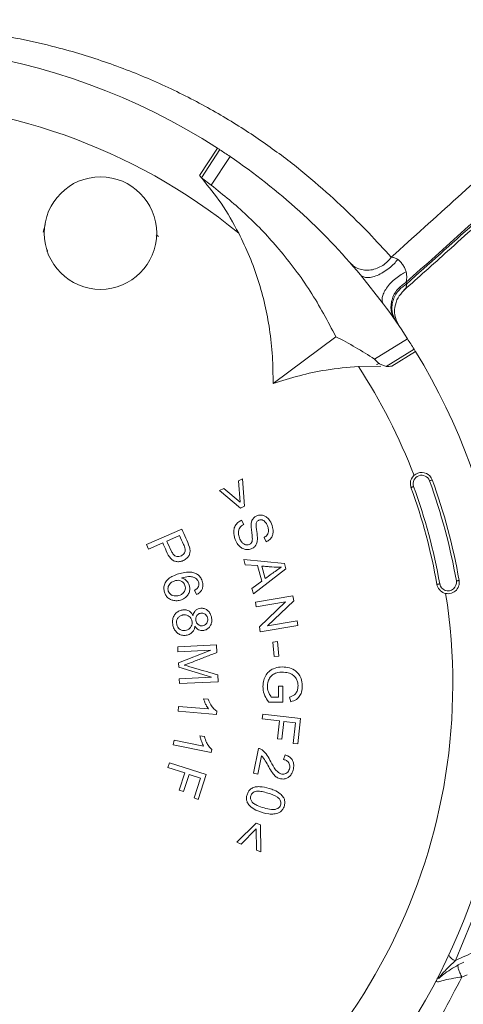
# Model space of a CAD drawing. Header units: millimetres. Extents: x -4829 to 407013, y -34854 to 354532.
# Tile 40 of 75: x 25020 to 25098, y -22259 to -22085. Entities that reach past the tile are written whole.
import ezdxf

# ---------------------------------------------------------------- set-up
doc = ezdxf.new("R2010")
doc.units = ezdxf.units.MM
doc.header["$LTSCALE"] = 15

# ---------------------------------------------------------------- blocks, each defined once
blk = doc.blocks.new('A$Cf38c0126')
at = {"linetype": 'Continuous', "lineweight": 5}
for p, q in [((18597.16, -15817.41), (18600.33, -15812.58)), ((18597.49, -15817.84), (18600.76, -15812.85)), ((18602.58, -15814.07), (18599.24, -15819.15)), ((18599.24, -15819.15), (18597.49, -15817.84)), ((18597.63, -15817.97), (18597.63, -15817.97)), ((18569.79, -15826.19), (18569.43, -15827.5)), ((18589.46, -15827.97), (18589.86, -15828.23)), ((18570.12, -15830.99), (18570.22, -15830.63)), ((18625.72, -15835.05), (18629.81, -15840.24)), ((18621.37, -15846.04), (18610.22, -15854.36)), ((18628.23, -15850.01), (18634.07, -15846.4)), ((18635.23, -15848.25), (18630.28, -15851.31)), ((18635.5, -15848.68), (18631.3, -15851.28)), ((18629.31, -15851.29), (18625.36, -15851.31)), ((18604.81, -15871.25), (18604.07, -15871.63)), ((18604.07, -15871.63), (18604.36, -15875.42)), ((18605.14, -15876.09), (18604.81, -15871.25)), ((18601.47, -15872.94), (18600.73, -15873.32)), ((18600.73, -15873.32), (18604.44, -15876.44)), ((18604.36, -15875.42), (18601.47, -15872.94)), ((18604.44, -15876.44), (18605.14, -15876.09)), ((18605.01, -15879.34), (18604.63, -15878.59)), ((18594.02, -15880.17), (18587.73, -15882.9)), ((18591.38, -15882.3), (18593.64, -15881.32)), ((18608.63, -15881.65), (18609, -15882.42)), ((18587.73, -15882.9), (18588.09, -15883.73)), ((18588.09, -15883.73), (18590.64, -15882.62)), ((18605.04, -15885.59), (18605.29, -15886.5)), ((18612.24, -15886.28), (18605.04, -15885.59)), ((18605.29, -15886.5), (18607.45, -15886.65)), ((18606.72, -15891.67), (18612.5, -15887.23)), ((18607.45, -15886.65), (18608.21, -15889.4)), ((18608.84, -15888.93), (18608.23, -15886.72)), ((18612.5, -15887.23), (18612.24, -15886.28)), ((18596.3, -15891.02), (18596.6, -15891.8)), ((18608.21, -15889.4), (18606.44, -15890.69)), ((18606.44, -15890.69), (18606.72, -15891.67)), ((18613.74, -15892.02), (18607.07, -15893.12)), ((18613.89, -15892.92), (18613.74, -15892.02)), ((18607.07, -15893.12), (18607.21, -15893.97)), ((18607.21, -15893.97), (18612.45, -15893.1)), ((18612.45, -15893.1), (18607.79, -15897.5)), ((18609.23, -15897.32), (18613.89, -15892.92)), ((18607.79, -15897.5), (18607.94, -15898.41)), ((18607.94, -15898.41), (18614.61, -15897.3)), ((18614.47, -15896.45), (18609.23, -15897.32)), ((18614.61, -15897.3), (18614.47, -15896.45)), ((18600.15, -15900.72), (18593.3, -15901.05)), ((18593.3, -15901.05), (18593.34, -15901.92)), ((18600.21, -15902.07), (18600.15, -15900.72)), ((18611.03, -15900.14), (18610.19, -15900.21)), ((18610.19, -15900.21), (18610.39, -15902.77)), ((18611.23, -15902.71), (18611.03, -15900.14)), ((18593.34, -15901.92), (18599.18, -15901.64)), ((18599.18, -15901.64), (18593.44, -15903.9)), ((18610.39, -15902.77), (18611.23, -15902.71)), ((18593.44, -15903.9), (18593.48, -15904.69)), ((18593.48, -15904.69), (18599.31, -15906.43)), ((18599.31, -15906.43), (18593.58, -15906.71)), ((18593.58, -15906.71), (18593.62, -15907.58)), ((18600.46, -15907.25), (18600.41, -15906.04)), ((18593.62, -15907.58), (18600.46, -15907.25)), ((18611.18, -15908.01), (18611.16, -15909.99)), ((18611.97, -15908.02), (18611.18, -15908.01)), ((18611.95, -15910.89), (18611.97, -15908.02)), ((18598.7, -15910.37), (18597.89, -15910.31)), ((18611.16, -15909.99), (18609.9, -15909.98)), ((18613.16, -15909.98), (18613.37, -15910.8)), ((18593.42, -15911.62), (18593.35, -15912.46)), ((18598.76, -15912.07), (18593.42, -15911.62)), ((18609.44, -15910.87), (18611.95, -15910.89)), ((18593.35, -15912.46), (18600.2, -15913.04)), ((18600.2, -15913.04), (18600.24, -15912.5)), ((18608.38, -15912.98), (18608.28, -15913.86)), ((18615.09, -15913.75), (18608.38, -15912.98)), ((18614.58, -15918.28), (18615.09, -15913.75)), ((18608.28, -15913.86), (18611.34, -15914.21)), ((18611.34, -15914.21), (18610.98, -15917.37)), ((18611.76, -15917.46), (18612.12, -15914.3)), ((18612.12, -15914.3), (18614.21, -15914.54)), ((18614.21, -15914.54), (18613.79, -15918.19)), ((18598.03, -15916.97), (18597.24, -15916.82)), ((18592.65, -15917.64), (18592.49, -15918.46)), ((18592.49, -15918.46), (18599.23, -15919.79)), ((18597.9, -15918.67), (18592.65, -15917.64)), ((18610.98, -15917.37), (18611.76, -15917.46)), ((18613.79, -15918.19), (18614.58, -15918.28)), ((18599.23, -15919.79), (18599.34, -15919.26)), ((18607.65, -15919.08), (18606.74, -15923.48)), ((18607.51, -15923.64), (18608.19, -15920.38)), ((18612.34, -15920.22), (18612.08, -15921.04)), ((18591.83, -15921.63), (18591.56, -15922.49)), ((18591.56, -15922.49), (18594.53, -15923.44)), ((18598.36, -15923.72), (18591.83, -15921.63)), ((18594.53, -15923.44), (18593.55, -15926.51)), ((18594.31, -15926.75), (18595.3, -15923.69)), ((18595.3, -15923.69), (18597.32, -15924.34)), ((18596.95, -15928.12), (18598.36, -15923.72)), ((18606.74, -15923.48), (18607.51, -15923.64)), ((18597.32, -15924.34), (18596.19, -15927.87)), ((18593.55, -15926.51), (18594.31, -15926.75)), ((18596.19, -15927.87), (18596.95, -15928.12)), ((18607.24, -15932.32), (18603.8, -15935.74)), ((18607.96, -15932.61), (18607.24, -15932.32)), ((18608.04, -15937.45), (18607.96, -15932.61)), ((18604.57, -15936.05), (18607.24, -15933.34)), ((18607.24, -15933.34), (18607.28, -15937.14)), ((18603.8, -15935.74), (18604.57, -15936.05)), ((18607.28, -15937.14), (18608.04, -15937.45)), ((18646.65, -15946.79), (18642.57, -15956.71)), ((18642.57, -15956.71), (18643.97, -15956.04)), ((18643.08, -15957.49), (18644.06, -15957.02)), ((18644.63, -15959.24), (18643.73, -15959.64))]:
    blk.add_line(p, q, dxfattribs=at)
at = {"linetype": 'Continuous', "lineweight": 5, "flags": 128}
for points in [[(18638.44, -15871.43), (18638.44, -15871.43), (18638.41, -15871.44), (18638.37, -15871.46), (18638.31, -15871.48), (18638.24, -15871.5), (18638.15, -15871.53), (18638.07, -15871.57), (18637.98, -15871.6)], [(18634.69, -15872.79), (18634.7, -15872.79), (18634.73, -15872.78), (18634.77, -15872.77), (18634.83, -15872.74), (18634.9, -15872.72), (18634.98, -15872.69), (18635.07, -15872.66), (18635.16, -15872.62)], [(18642.74, -15889.37), (18642.83, -15889.35), (18642.92, -15889.34), (18643.01, -15889.32), (18643.08, -15889.31), (18643.14, -15889.3), (18643.19, -15889.29), (18643.22, -15889.28), (18643.23, -15889.28)], [(18639.79, -15889.89), (18639.69, -15889.91), (18639.6, -15889.92), (18639.51, -15889.94), (18639.44, -15889.95), (18639.38, -15889.96), (18639.33, -15889.97), (18639.3, -15889.97), (18639.3, -15889.98)]]:
    blk.add_lwpolyline(points, dxfattribs=at)
at = {"linetype": 'Continuous', "lineweight": 5}
blk.add_circle((18579.59, -15827.66), 9.98, dxfattribs=at)
for centre, radius, start, end in [((18538.8, -15907.69), 113.28, 57.0998, 159.3931), ((18538.8, -15907.69), 103.3, 50.7749, 128.9719), ((18538.8, -15907.69), 113.28, 56.8433, 57.0998), ((18538.8, -15907.69), 113.28, 55.7368, 56.8433), ((18538.8, -15907.69), 113.28, 39.8866, 55.7368), ((18538.8, -15907.69), 113.28, 32.7561, 36.5453), ((18587.28, -15912.68), 74.85, 56.8428, 62.9085), ((18538.8, -15907.69), 113.28, 31.6497, 32.7561), ((18538.8, -15907.69), 113.28, 304.0998, 31.3931), ((18538.8, -15907.69), 113.28, 31.3931, 31.6497), ((18538.8, -15907.69), 103.3, 21.0211, 33.0808), ((18636.57, -15872.11), 2, 19.9965, 199.9965), ((18636.57, -15872.11), 1.5, 19.9965, 199.9965), ((18538.8, -15907.69), 105.54, 9.9965, 19.9965), ((18538.8, -15907.69), 106.04, 9.9965, 19.9965), ((18538.8, -15907.69), 102.04, 9.9965, 19.9965), ((18538.8, -15907.69), 102.54, 9.9965, 19.9965), ((18641.26, -15889.63), 2, 189.9965, 9.9965), ((18641.26, -15889.63), 1.5, 189.9965, 9.9965), ((18538.8, -15907.69), 103.3, 297.7749, 8.9719), ((18643.11, -15954.92), 1.88, 204.6155, 253.2237)]:
    blk.add_arc(centre, radius, start, end, dxfattribs=at)
for points, knots in [([(18631.18, -15831.93), (18635.11, -15828.4), (18642.87, -15821.42), (18654.47, -15810.8), (18665.84, -15800.05), (18677.12, -15789.3), (18688.17, -15778.43), (18698.75, -15766.95), (18707.78, -15755.84), (18715.64, -15745.52), (18722.46, -15736.09), (18729.24, -15726.72), (18735.9, -15717.27), (18741.38, -15708.65), (18745.82, -15701.06), (18749.41, -15694.68), (18752.85, -15688.29), (18756.39, -15681.45), (18760.02, -15674.27), (18763.72, -15666.78), (18766.11, -15661.86), (18767.31, -15659.38)], [0, 0, 0, 0, 0.076234, 0.150741, 0.222975, 0.293104, 0.362389, 0.431516, 0.500891, 0.552288, 0.603718, 0.654913, 0.705806, 0.756614, 0.788403, 0.820047, 0.851443, 0.882618, 0.921255, 0.960405, 1, 1, 1, 1]), ([(18633.42, -15837.82), (18636.01, -15835.51), (18641.8, -15830.33), (18650.61, -15822.33), (18659.63, -15813.97), (18668.04, -15806), (18675.82, -15798.38), (18682.96, -15791.14), (18689.45, -15784.25), (18695.76, -15777.23), (18701.76, -15770.14), (18707.42, -15763), (18712.46, -15756.34), (18717.04, -15750.05), (18721.17, -15744.21), (18724.91, -15738.84), (18728.3, -15733.86), (18731.63, -15728.81), (18735.17, -15723.3), (18739.09, -15716.97), (18742.97, -15710.42), (18746.74, -15703.78), (18750.29, -15697.27), (18753.86, -15690.48), (18757.35, -15683.58), (18760.71, -15676.72), (18763.99, -15669.98), (18766.86, -15664.06), (18768.65, -15660.39), (18769.37, -15658.92)], [0, 0, 0, 0, 0.049137, 0.109996, 0.166734, 0.219312, 0.267836, 0.312616, 0.35397, 0.392117, 0.435759, 0.474742, 0.510489, 0.544041, 0.575361, 0.602944, 0.628503, 0.65309, 0.681022, 0.71283, 0.748628, 0.778187, 0.809867, 0.842378, 0.875223, 0.908451, 0.942271, 0.976786, 1, 1, 1, 1]), ([(18769.06, -15658.96), (18767.79, -15661.59), (18765.28, -15666.82), (18761.41, -15674.77), (18757.69, -15682.27), (18754.12, -15689.28), (18750.77, -15695.71), (18747.29, -15702.16), (18742.97, -15709.85), (18737.68, -15718.64), (18731.48, -15728.46), (18725, -15738.13), (18718.25, -15747.72), (18710.88, -15757.79), (18702.72, -15768.21), (18693.66, -15778.78), (18684.32, -15788.96), (18674.67, -15798.78), (18664.64, -15808.33), (18654.48, -15817.75), (18644.17, -15827.13), (18637.27, -15833.3), (18633.79, -15836.42)], [0, 0, 0, 0, 0.041464, 0.082378, 0.122646, 0.153219, 0.184081, 0.215256, 0.246641, 0.296895, 0.347241, 0.397883, 0.448791, 0.499796, 0.560641, 0.621381, 0.682023, 0.742916, 0.80476, 0.86839, 0.933603, 1, 1, 1, 1]), ([(18633.95, -15836.64), (18637.89, -15833.13), (18645.71, -15826.15), (18657.4, -15815.48), (18668.89, -15804.64), (18680.14, -15793.55), (18690.98, -15782.15), (18701.28, -15770.29), (18710.09, -15759.01), (18717.74, -15748.55), (18724.44, -15739.09), (18730.9, -15729.51), (18737.12, -15719.73), (18742.85, -15710.2), (18748.08, -15700.94), (18752.83, -15692.12), (18756.94, -15684.05), (18760.44, -15676.92), (18763.46, -15670.75), (18766.38, -15664.75), (18768.29, -15660.84), (18769.25, -15658.88)], [0, 0, 0, 0, 0.074836, 0.148533, 0.220647, 0.290941, 0.35989, 0.428217, 0.496578, 0.546847, 0.597038, 0.647091, 0.697217, 0.74769, 0.790246, 0.832819, 0.875156, 0.906453, 0.937648, 0.968846, 1, 1, 1, 1]), ([(18544.36, -15790.73), (18546.82, -15790.9), (18551.72, -15791.24), (18558.72, -15792.04), (18565.35, -15793.15), (18572.78, -15794.86), (18580.94, -15797.34), (18589.61, -15800.79), (18597.7, -15804.78), (18605.11, -15809.17), (18611.8, -15813.83), (18617.75, -15818.61), (18622.88, -15823.31), (18627.26, -15827.63), (18629.87, -15830.5), (18631.18, -15831.93)], [0, 0, 0, 0, 0.058965, 0.117128, 0.174484, 0.231627, 0.317606, 0.403496, 0.489347, 0.574801, 0.660093, 0.74505, 0.830002, 0.914947, 1, 1, 1, 1]), ([(18597.49, -15817.84), (18597.47, -15817.81), (18597.38, -15817.71), (18597.27, -15817.56), (18597.19, -15817.45), (18597.16, -15817.41)], [0, 0, 0, 0, 0.194293, 0.765739, 1, 1, 1, 1]), ([(18604.12, -15827.67), (18603.13, -15825.86), (18601.25, -15822.44), (18598.78, -15819.42), (18597.61, -15817.99)], [0, 0, 0, 0, 0.52702, 1, 1, 1, 1]), ([(18621.37, -15846.04), (18619.92, -15843.3), (18617.01, -15837.83), (18611.58, -15830.68), (18605.7, -15824.36), (18601.4, -15820.89), (18599.24, -15819.15)], [0, 0, 0, 0, 0.264204, 0.528408, 0.764208, 1, 1, 1, 1]), ([(18610.22, -15854.36), (18610.21, -15852.75), (18610.18, -15849.52), (18609.66, -15844.84), (18608.81, -15840.34), (18607.63, -15836.02), (18606.11, -15831.77), (18604.79, -15829.03), (18604.12, -15827.67)], [0, 0, 0, 0, 0.1745655, 0.3503111, 0.5105769, 0.6708341, 0.835421, 1, 1, 1, 1]), ([(18623.97, -15833), (18624.18, -15833.2), (18624.6, -15833.62), (18625.45, -15834.04), (18626.45, -15834.27), (18627.55, -15834.24), (18628.66, -15833.94), (18629.67, -15833.42), (18630.54, -15832.74), (18630.97, -15832.2), (18631.18, -15831.93)], [0, 0, 0, 0, 0.113357, 0.236132, 0.366103, 0.500003, 0.633897, 0.76387, 0.886648, 1, 1, 1, 1]), ([(18625.72, -15835.05), (18625.85, -15835.17), (18626.13, -15835.42), (18626.79, -15835.57), (18627.66, -15835.51), (18628.69, -15835.19), (18629.77, -15834.64), (18630.79, -15833.92), (18631.68, -15833.13), (18632.14, -15832.58), (18632.36, -15832.32)], [0, 0, 0, 0, 0.111298, 0.233557, 0.364399, 0.499999, 0.635597, 0.766445, 0.888703, 1, 1, 1, 1]), ([(18631.18, -15831.93), (18631.36, -15831.95), (18631.72, -15831.99), (18632.15, -15832.21), (18632.36, -15832.32)], [0, 0, 0, 0, 0.5085976, 1, 1, 1, 1]), ([(18632.36, -15832.32), (18632.44, -15832.38), (18632.6, -15832.5), (18632.91, -15832.83), (18633.25, -15833.3), (18633.64, -15833.91), (18633.77, -15834.31), (18633.84, -15834.51)], [0, 0, 0, 0, 0.127248, 0.249506, 0.492736, 0.739772, 1, 1, 1, 1]), ([(18629.81, -15840.24), (18629.73, -15840.08), (18629.55, -15839.77), (18629.55, -15839.11), (18629.8, -15838.3), (18630.32, -15837.41), (18631.06, -15836.5), (18631.96, -15835.69), (18632.9, -15835.01), (18633.53, -15834.67), (18633.84, -15834.51)], [0, 0, 0, 0, 0.111982, 0.234421, 0.364968, 0.500003, 0.635036, 0.765591, 0.888027, 1, 1, 1, 1]), ([(18633.84, -15834.51), (18633.89, -15834.89), (18633.99, -15835.62), (18633.85, -15836.16), (18633.78, -15836.42)], [0, 0, 0, 0, 0.5070188, 1, 1, 1, 1]), ([(18631.86, -15843.09), (18631.58, -15842.57), (18631.16, -15841.76), (18631.11, -15840.48), (18631.28, -15839.48), (18631.68, -15838.51), (18632.42, -15837.38), (18633.25, -15836.8), (18633.78, -15836.42)], [0, 0, 0, 0, 0.237963, 0.367395, 0.499998, 0.632594, 0.762033, 1, 1, 1, 1]), ([(18632.01, -15843.32), (18631.74, -15842.79), (18631.32, -15841.98), (18631.27, -15840.7), (18631.44, -15839.7), (18631.84, -15838.73), (18632.59, -15837.6), (18633.41, -15837.02), (18633.95, -15836.64)], [0, 0, 0, 0, 0.238008, 0.367431, 0.500003, 0.632576, 0.762001, 1, 1, 1, 1]), ([(18633.95, -15836.64), (18633.87, -15837.06), (18633.76, -15837.58), (18633.45, -15837.76), (18633.39, -15837.79)], [0, 0, 0, 0, 0.816578, 1, 1, 1, 1]), ([(18633.79, -15836.42), (18633.82, -15836.45), (18633.87, -15836.53), (18633.92, -15836.6), (18633.95, -15836.64)], [0, 0, 0, 0, 0.500068, 1, 1, 1, 1]), ([(18632.61, -15844.19), (18632.34, -15843.68), (18631.78, -15842.65), (18631.73, -15840.82), (18632.26, -15839.1), (18633.04, -15838.25), (18633.41, -15837.84)], [0, 0, 0, 0, 0.2476441, 0.5082478, 0.7643521, 1, 1, 1, 1]), ([(18630.28, -15851.31), (18629.74, -15851.12), (18628.92, -15850.82), (18628.4, -15850.22), (18628.23, -15850.01)], [0, 0, 0, 0, 0.6531146, 1, 1, 1, 1]), ([(18628.64, -15851.02), (18628.63, -15851.01), (18628.57, -15850.94), (18628.83, -15850.85), (18629.05, -15850.77)], [0, 0, 0, 0, 0.1471835, 1, 1, 1, 1]), ([(18625.36, -15851.31), (18623.43, -15851.48), (18619.91, -15851.8), (18614.85, -15852.88), (18611.77, -15853.87), (18610.22, -15854.36)], [0, 0, 0, 0, 0.373403, 0.685535, 1, 1, 1, 1]), ([(18630.28, -15851.31), (18630.37, -15851.32), (18630.6, -15851.33), (18630.97, -15851.3), (18631.22, -15851.28), (18631.3, -15851.28)], [0, 0, 0, 0, 0.295217, 0.786003, 1, 1, 1, 1]), ([(18604.63, -15878.59), (18604.41, -15878.7), (18603.94, -15878.95), (18603.45, -15879.58), (18603.19, -15880.38), (18603.28, -15881.48), (18603.67, -15882.55), (18604.35, -15883.35), (18604.99, -15883.73), (18605.66, -15883.85), (18606.31, -15883.73), (18606.86, -15883.42), (18607.26, -15882.92), (18607.5, -15882.08), (18607.38, -15880.9), (18607.19, -15879.86), (18607.21, -15879.15), (18607.32, -15878.89), (18607.49, -15878.69), (18607.72, -15878.56), (18607.99, -15878.5), (18608.31, -15878.54), (18608.65, -15878.71), (18609.02, -15879.12), (18609.28, -15879.7), (18609.43, -15880.32), (18609.39, -15880.83), (18609.21, -15881.21), (18608.93, -15881.48), (18608.73, -15881.59), (18608.63, -15881.65)], [0, 0, 0, 0, 0.042136, 0.087289, 0.13001, 0.181075, 0.270366, 0.316095, 0.354182, 0.392369, 0.42885, 0.462716, 0.496428, 0.532925, 0.60713, 0.692821, 0.710689, 0.724902, 0.73908, 0.753329, 0.769055, 0.785275, 0.806094, 0.830783, 0.875999, 0.913078, 0.936694, 0.960472, 0.981847, 1, 1, 1, 1]), ([(18609, -15882.42), (18609.22, -15882.3), (18609.66, -15882.06), (18610.08, -15881.46), (18610.26, -15880.7), (18610.15, -15879.74), (18609.77, -15878.8), (18609.2, -15878.11), (18608.63, -15877.76), (18608.04, -15877.65), (18607.46, -15877.73), (18606.93, -15877.99), (18606.56, -15878.41), (18606.33, -15879.01), (18606.31, -15879.76), (18606.42, -15880.69), (18606.54, -15881.48), (18606.54, -15882.13), (18606.44, -15882.51), (18606.22, -15882.77), (18605.96, -15882.92), (18605.66, -15882.99), (18605.33, -15882.96), (18604.96, -15882.79), (18604.56, -15882.39), (18604.21, -15881.74), (18604.05, -15881), (18604.1, -15880.36), (18604.29, -15879.91), (18604.61, -15879.58), (18604.88, -15879.42), (18605.01, -15879.34)], [0, 0, 0, 0, 0.04226, 0.083093, 0.11882, 0.170638, 0.243051, 0.28613, 0.31923, 0.352426, 0.385204, 0.417171, 0.449136, 0.47729, 0.522546, 0.57431, 0.633847, 0.657906, 0.682233, 0.698281, 0.714327, 0.731145, 0.749445, 0.769376, 0.798748, 0.843399, 0.89172, 0.924167, 0.948965, 0.973741, 1, 1, 1, 1]), ([(18590.64, -15882.62), (18590.85, -15883.09), (18591.26, -15884.05), (18591.79, -15885.22), (18592.54, -15885.82), (18593.15, -15885.97), (18593.8, -15885.95), (18594.47, -15885.71), (18595.03, -15885.28), (18595.4, -15884.73), (18595.53, -15884.08), (18595.33, -15883.05), (18594.7, -15881.77), (18594.24, -15880.7), (18594.02, -15880.17)], [0, 0, 0, 0, 0.131358, 0.263747, 0.315415, 0.367269, 0.418884, 0.476418, 0.543958, 0.592538, 0.641516, 0.706389, 0.852988, 1, 1, 1, 1]), ([(18593.64, -15881.32), (18593.86, -15881.84), (18594.19, -15882.64), (18594.64, -15883.54), (18594.64, -15884.08), (18594.5, -15884.41), (18594.27, -15884.7), (18593.93, -15884.91), (18593.54, -15885.04), (18593.13, -15885.04), (18592.8, -15884.92), (18592.45, -15884.6), (18591.95, -15883.73), (18591.62, -15882.91), (18591.38, -15882.3)], [0, 0, 0, 0, 0.210463, 0.315917, 0.359425, 0.403008, 0.444817, 0.492472, 0.548423, 0.592543, 0.636821, 0.6771, 0.760969, 1, 1, 1, 1]), ([(18608.23, -15886.72), (18608.52, -15886.75), (18609.1, -15886.8), (18610.25, -15886.91), (18611.12, -15886.91), (18611.69, -15886.91)], [0, 0, 0, 0, 0.251757, 0.503518, 1, 1, 1, 1]), ([(18611.69, -15886.91), (18611.4, -15887.11), (18610.81, -15887.51), (18609.86, -15888.19), (18609.21, -15888.66), (18608.84, -15888.93)], [0, 0, 0, 0, 0.305512, 0.610942, 1, 1, 1, 1]), ([(18596.6, -15891.8), (18596.81, -15891.69), (18597.2, -15891.48), (18597.59, -15890.97), (18597.78, -15890.41), (18597.78, -15889.71), (18597.55, -15889.01), (18597.09, -15888.39), (18596.49, -15887.99), (18595.61, -15887.76), (18594.21, -15887.86), (18592.81, -15888.27), (18591.69, -15888.9), (18591.13, -15889.51), (18590.84, -15890.23), (18590.83, -15890.98), (18591.03, -15891.68), (18591.41, -15892.27), (18591.97, -15892.67), (18592.64, -15892.88), (18593.4, -15892.89), (18594.16, -15892.67), (18594.82, -15892.25), (18595.26, -15891.64), (18595.47, -15890.96), (18595.41, -15890.27), (18595.15, -15889.65), (18594.7, -15889.14), (18594.27, -15888.92), (18594.03, -15888.85), (18594, -15888.84)], [0, 0, 0, 0, 0.033625, 0.060939, 0.088256, 0.115963, 0.157315, 0.190145, 0.223027, 0.256033, 0.316607, 0.417332, 0.459795, 0.495488, 0.531224, 0.565959, 0.599688, 0.631462, 0.663317, 0.693621, 0.729327, 0.768784, 0.80331, 0.837971, 0.871179, 0.902167, 0.932734, 0.965021, 0.995581, 1, 1, 1, 1]), ([(18592.78, -15889.33), (18592.98, -15889.29), (18593.32, -15889.22), (18593.82, -15889.33), (18594.22, -15889.57), (18594.51, -15889.94), (18594.66, -15890.38), (18594.66, -15890.84), (18594.49, -15891.27), (18594.18, -15891.64), (18593.64, -15891.93), (18593.02, -15892.07), (18592.41, -15891.99), (18591.98, -15891.76), (18591.7, -15891.4), (18591.55, -15890.99), (18591.55, -15890.57), (18591.69, -15890.15), (18592, -15889.74), (18592.39, -15889.47), (18592.69, -15889.37), (18592.78, -15889.33)], [0, 0, 0, 0, 0.062959, 0.112813, 0.162629, 0.213878, 0.259949, 0.314046, 0.359988, 0.407772, 0.467986, 0.557846, 0.610367, 0.663036, 0.712865, 0.755407, 0.80255, 0.848022, 0.897377, 0.966572, 1, 1, 1, 1]), ([(18594, -15888.84), (18594.39, -15888.73), (18595.02, -15888.56), (18595.87, -15888.62), (18596.41, -15888.83), (18596.78, -15889.13), (18596.98, -15889.5), (18597.07, -15889.92), (18597, -15890.33), (18596.77, -15890.71), (18596.5, -15890.9), (18596.32, -15891), (18596.3, -15891.02)], [0, 0, 0, 0, 0.235908, 0.375908, 0.4875, 0.567857, 0.648514, 0.727977, 0.81122, 0.881762, 0.982281, 1, 1, 1, 1]), ([(18596.02, -15895.51), (18595.92, -15895.33), (18595.73, -15895), (18595.28, -15894.66), (18594.77, -15894.49), (18594.19, -15894.49), (18593.59, -15894.64), (18593.02, -15895), (18592.6, -15895.53), (18592.35, -15896.23), (18592.37, -15897.05), (18592.59, -15897.83), (18593.03, -15898.47), (18593.62, -15898.88), (18594.3, -15899.06), (18595, -15899), (18595.64, -15898.74), (18596.1, -15898.26), (18596.29, -15897.79), (18596.35, -15897.51), (18596.36, -15897.41)], [0, 0, 0, 0, 0.053612, 0.098307, 0.142956, 0.190041, 0.246719, 0.303114, 0.359431, 0.420026, 0.49269, 0.567826, 0.628753, 0.689731, 0.750899, 0.806047, 0.87044, 0.925653, 0.973612, 1, 1, 1, 1]), ([(18596.36, -15897.41), (18596.5, -15897.6), (18596.72, -15897.91), (18597.19, -15898.15), (18597.68, -15898.21), (18598.22, -15898.1), (18598.73, -15897.81), (18599.1, -15897.35), (18599.33, -15896.79), (18599.36, -15896.07), (18599.19, -15895.35), (18598.79, -15894.73), (18598.29, -15894.35), (18597.71, -15894.19), (18597.15, -15894.23), (18596.67, -15894.41), (18596.3, -15894.73), (18596.1, -15895.13), (18596.04, -15895.39), (18596.02, -15895.51)], [0, 0, 0, 0, 0.071002, 0.116309, 0.161641, 0.222806, 0.284413, 0.341501, 0.404227, 0.467821, 0.564098, 0.628837, 0.693735, 0.756718, 0.812648, 0.864085, 0.915827, 0.960882, 1, 1, 1, 1]), ([(18594.23, -15895.39), (18594.39, -15895.37), (18594.71, -15895.34), (18595.16, -15895.51), (18595.53, -15895.79), (18595.78, -15896.22), (18595.87, -15896.71), (18595.82, -15897.21), (18595.6, -15897.62), (18595.27, -15897.94), (18594.84, -15898.13), (18594.39, -15898.19), (18593.94, -15898.11), (18593.56, -15897.89), (18593.26, -15897.53), (18593.08, -15897.05), (18593.06, -15896.52), (18593.22, -15896.03), (18593.56, -15895.66), (18593.92, -15895.46), (18594.16, -15895.41), (18594.23, -15895.39)], [0, 0, 0, 0, 0.054599, 0.109474, 0.16034, 0.211385, 0.275903, 0.327921, 0.380062, 0.43174, 0.483237, 0.536673, 0.586007, 0.635423, 0.68452, 0.744281, 0.806583, 0.862322, 0.916194, 0.975339, 1, 1, 1, 1]), ([(18597.39, -15895.09), (18597.5, -15895.08), (18597.73, -15895.06), (18598.05, -15895.18), (18598.33, -15895.39), (18598.55, -15895.71), (18598.65, -15896.11), (18598.63, -15896.51), (18598.47, -15896.85), (18598.21, -15897.13), (18597.89, -15897.29), (18597.51, -15897.35), (18597.16, -15897.27), (18596.84, -15897.07), (18596.6, -15896.77), (18596.49, -15896.37), (18596.47, -15895.97), (18596.6, -15895.61), (18596.81, -15895.34), (18597.09, -15895.16), (18597.3, -15895.11), (18597.39, -15895.09)], [0, 0, 0, 0, 0.048585, 0.0972815, 0.1454694, 0.199345, 0.2643845, 0.318633, 0.3731126, 0.4240301, 0.4779346, 0.5291062, 0.584707, 0.6330768, 0.686678, 0.7476499, 0.8113067, 0.8601279, 0.9089135, 0.959382, 1, 1, 1, 1]), ([(18594.45, -15904.3), (18595.09, -15904.06), (18596.38, -15903.57), (18598.3, -15902.82), (18599.58, -15902.32), (18600.21, -15902.07)], [0, 0, 0, 0, 0.336421, 0.66821, 1, 1, 1, 1]), ([(18600.41, -15906.04), (18599.75, -15905.85), (18598.43, -15905.46), (18596.44, -15904.88), (18595.11, -15904.49), (18594.45, -15904.3)], [0, 0, 0, 0, 0.331111, 0.665554, 1, 1, 1, 1]), ([(18613.37, -15910.8), (18613.72, -15910.69), (18614.29, -15910.51), (18614.94, -15909.88), (18615.33, -15909.02), (18615.46, -15907.9), (18615.28, -15906.75), (18614.77, -15905.79), (18613.94, -15905.09), (18612.81, -15904.67), (18611.52, -15904.58), (18610.35, -15904.84), (18609.42, -15905.42), (18608.81, -15906.23), (18608.45, -15907.24), (18608.37, -15908.45), (18608.68, -15909.75), (18609.19, -15910.5), (18609.44, -15910.87)], [0, 0, 0, 0, 0.060374, 0.099895, 0.148616, 0.216679, 0.288192, 0.341945, 0.395901, 0.468293, 0.541944, 0.612109, 0.6676, 0.723192, 0.779956, 0.847047, 0.925497, 1, 1, 1, 1]), ([(18609.9, -15909.98), (18609.76, -15909.77), (18609.41, -15909.24), (18609.14, -15908.25), (18609.27, -15907.24), (18609.66, -15906.42), (18610.28, -15905.87), (18611.23, -15905.54), (18612.31, -15905.52), (18613.3, -15905.77), (18613.99, -15906.21), (18614.41, -15906.77), (18614.65, -15907.54), (18614.67, -15908.34), (18614.45, -15909.05), (18614.12, -15909.52), (18613.68, -15909.81), (18613.34, -15909.92), (18613.16, -15909.98)], [0, 0, 0, 0, 0.058494, 0.144971, 0.228945, 0.288586, 0.348858, 0.41249, 0.516867, 0.591476, 0.645661, 0.700175, 0.749788, 0.828353, 0.880164, 0.918411, 0.956763, 1, 1, 1, 1]), ([(18597.89, -15910.31), (18597.95, -15910.49), (18598.07, -15910.85), (18598.34, -15911.46), (18598.6, -15911.85), (18598.76, -15912.07)], [0, 0, 0, 0, 0.29174, 0.58307, 1, 1, 1, 1]), ([(18600.24, -15912.5), (18600.04, -15912.33), (18599.63, -15912.01), (18599.1, -15911.29), (18598.85, -15910.71), (18598.7, -15910.37)], [0, 0, 0, 0, 0.29604, 0.583337, 1, 1, 1, 1]), ([(18597.24, -15916.82), (18597.28, -15917.01), (18597.36, -15917.38), (18597.56, -15918.01), (18597.78, -15918.43), (18597.9, -15918.67)], [0, 0, 0, 0, 0.291416, 0.582269, 1, 1, 1, 1]), ([(18599.34, -15919.26), (18599.15, -15919.08), (18598.78, -15918.71), (18598.33, -15917.93), (18598.14, -15917.33), (18598.03, -15916.97)], [0, 0, 0, 0, 0.294904, 0.580914, 1, 1, 1, 1]), ([(18612.08, -15921.04), (18612.25, -15921.09), (18612.55, -15921.18), (18612.91, -15921.47), (18613.12, -15921.81), (18613.2, -15922.25), (18613.14, -15922.71), (18612.96, -15923.14), (18612.68, -15923.44), (18612.33, -15923.63), (18611.94, -15923.68), (18611.54, -15923.6), (18611.09, -15923.34), (18610.45, -15922.64), (18609.86, -15921.55), (18609.21, -15920.29), (18608.52, -15919.45), (18607.92, -15919.14), (18607.7, -15919.09), (18607.65, -15919.08)], [0, 0, 0, 0, 0.051942, 0.090304, 0.128769, 0.16587, 0.218268, 0.261847, 0.298531, 0.335127, 0.374527, 0.40979, 0.450854, 0.52321, 0.681698, 0.807693, 0.935348, 0.986341, 1, 1, 1, 1]), ([(18608.19, -15920.38), (18608.41, -15920.67), (18609.14, -15921.63), (18609.72, -15923.04), (18610.64, -15924.09), (18611.33, -15924.45), (18612.01, -15924.55), (18612.65, -15924.4), (18613.18, -15924.05), (18613.61, -15923.49), (18613.86, -15922.7), (18613.91, -15921.89), (18613.69, -15921.18), (18613.27, -15920.66), (18612.78, -15920.37), (18612.45, -15920.26), (18612.34, -15920.22)], [0, 0, 0, 0, 0.091018, 0.303705, 0.381454, 0.439144, 0.496902, 0.552688, 0.601445, 0.65539, 0.728585, 0.806558, 0.8587, 0.911008, 0.971936, 1, 1, 1, 1]), ([(18609.53, -15926.19), (18608.98, -15926.04), (18608.17, -15925.83), (18607.1, -15925.88), (18606.42, -15926.13), (18605.92, -15926.57), (18605.62, -15927.15), (18605.47, -15927.76), (18605.51, -15928.39), (18605.8, -15929), (18606.44, -15929.66), (18607.7, -15930.28), (18609.08, -15930.71), (18610.38, -15930.75), (18611.2, -15930.57), (18611.77, -15930.14), (18612.14, -15929.56), (18612.32, -15928.91), (18612.29, -15928.24), (18612.02, -15927.64), (18611.41, -15926.99), (18610.52, -15926.51), (18609.83, -15926.28), (18609.53, -15926.19)], [0, 0, 0, 0, 0.092706, 0.135513, 0.171796, 0.20833, 0.239904, 0.277488, 0.30923, 0.341038, 0.384671, 0.455782, 0.567497, 0.616945, 0.666758, 0.699091, 0.731359, 0.775847, 0.80708, 0.838384, 0.881348, 0.949047, 1, 1, 1, 1]), ([(18609.29, -15927.01), (18609.88, -15927.19), (18610.63, -15927.43), (18611.35, -15928.03), (18611.56, -15928.41), (18611.61, -15928.8), (18611.54, -15929.16), (18611.36, -15929.49), (18611.03, -15929.76), (18610.54, -15929.95), (18609.25, -15929.88), (18607.96, -15929.48), (18606.81, -15928.91), (18606.41, -15928.51), (18606.22, -15928.1), (18606.2, -15927.69), (18606.29, -15927.33), (18606.53, -15927.01), (18606.88, -15926.79), (18607.47, -15926.62), (18608.3, -15926.73), (18608.95, -15926.91), (18609.29, -15927.01)], [0, 0, 0, 0, 0.135576, 0.169068, 0.202875, 0.228169, 0.253393, 0.282177, 0.308731, 0.345198, 0.394126, 0.587798, 0.638445, 0.673964, 0.709544, 0.735966, 0.762324, 0.790154, 0.820515, 0.851848, 0.922704, 1, 1, 1, 1]), ([(18643.97, -15956.04), (18644.54, -15955.8), (18647.44, -15954.57), (18654.11, -15951.75), (18660.21, -15949.17), (18664, -15947.57)], [0, 0, 0, 0, 0.086613, 0.433065, 1, 1, 1, 1]), ([(18639.74, -15959.64), (18639.7, -15959.69), (18639.65, -15959.75), (18639.6, -15959.82), (18639.57, -15959.86), (18639.55, -15959.89), (18639.54, -15959.91), (18639.54, -15959.92), (18639.54, -15959.92), (18639.54, -15959.92), (18639.55, -15959.92), (18639.62, -15959.88), (18639.91, -15959.63), (18640.98, -15958.72), (18642.16, -15958.02), (18643.08, -15957.49)], [0, 0, 0, 0, 0.0342129, 0.0464601, 0.0565099, 0.0641985, 0.0673122, 0.0704581, 0.0728038, 0.0751703, 0.07936, 0.0909467, 0.1407483, 0.3380928, 1, 1, 1, 1]), ([(18642.57, -15956.71), (18641.95, -15957.3), (18640.97, -15958.22), (18640.07, -15959.26), (18639.74, -15959.64)], [0, 0, 0, 0, 0.638253, 1, 1, 1, 1]), ([(18643.08, -15957.49), (18643.06, -15957.51), (18643.02, -15957.57), (18643.01, -15957.73), (18643.05, -15957.96), (18643.12, -15958.24), (18643.23, -15958.57), (18643.37, -15958.92), (18643.54, -15959.28), (18643.67, -15959.52), (18643.73, -15959.64)], [0, 0, 0, 0, 0.124998, 0.249998, 0.374982, 0.49999, 0.624984, 0.749989, 0.875001, 1, 1, 1, 1]), ([(18643.73, -15959.64), (18642.58, -15961.84), (18640.29, -15966.21), (18636.73, -15972.36), (18633.01, -15978.04), (18628.42, -15984.22), (18622.82, -15990.74), (18616.14, -15997.32), (18609.21, -16003.13), (18602.23, -16008.15), (18595.3, -16012.4), (18588.56, -16015.91), (18582.24, -16018.71), (18576.56, -16020.95), (18572.96, -16022.14), (18571.16, -16022.74)], [0, 0, 0, 0, 0.059161, 0.11752, 0.175043, 0.232347, 0.318543, 0.404303, 0.489431, 0.574371, 0.659719, 0.74486, 0.82994, 0.914942, 1, 1, 1, 1]), ([(18643.73, -15959.64), (18643.73, -15959.64), (18643.22, -15959.64), (18642.1, -15959.88), (18640.76, -15960.14), (18639.86, -15960.41), (18639.41, -15960.5), (18639.21, -15960.44), (18639.18, -15960.26), (18639.29, -15960.01), (18639.33, -15959.89), (18639.37, -15959.83), (18639.37, -15959.83)], [0, 0, 0, 0, 0.000008, 0.21241, 0.484795, 0.660193, 0.764726, 0.837097, 0.910161, 0.971743, 0.999995, 1, 1, 1, 1]), ([(18639.74, -15959.64), (18639.65, -15959.66), (18639.48, -15959.69), (18639.4, -15959.78), (18639.37, -15959.83)], [0, 0, 0, 0, 0.500001, 1, 1, 1, 1])]:
    blk.add_open_spline(points, degree=3, knots=knots, dxfattribs=at)

msp = doc.modelspace()

# ---------------------------------------------------------------- block references
at = {"ltscale": 2}
msp.add_blockref('A$Cf38c0126', (6454.26, -6294.9), dxfattribs=at)

doc.saveas('drawing.dxf')
